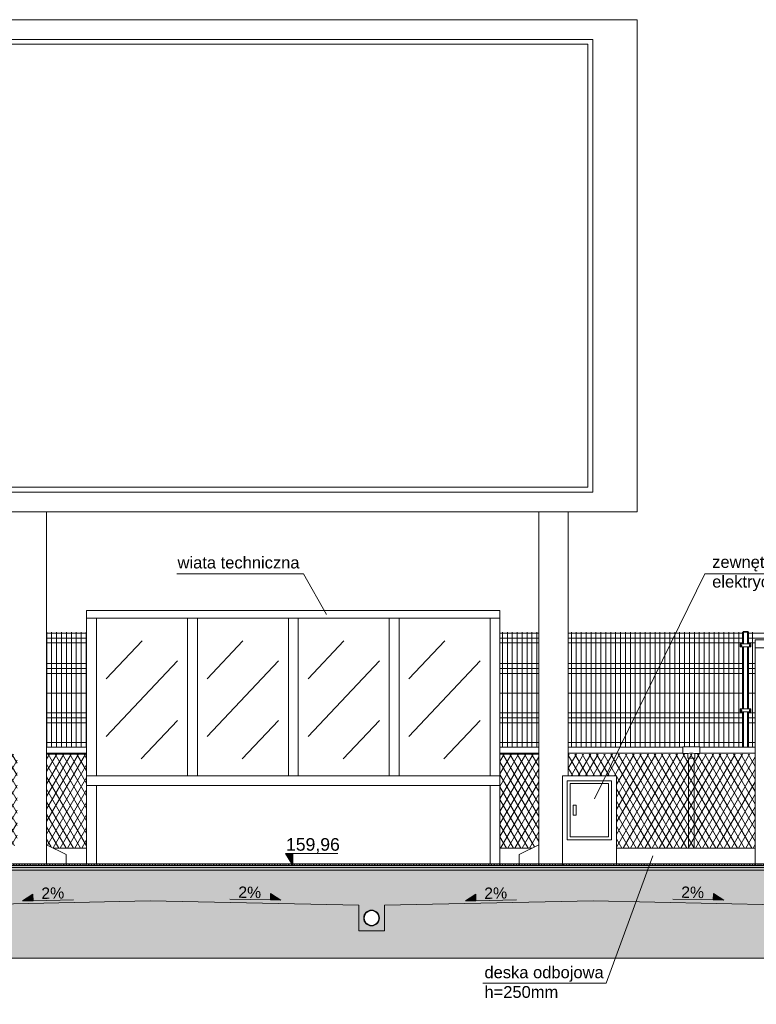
# Model space of a CAD drawing. Header units: millimetres. Extents: x 1962 to 3194, y -795 to -219.
# Tile 219 of 256: x 2649 to 2657, y -477 to -467. Entities that reach past the tile are written whole.
import ezdxf

# ---------------------------------------------------------------- set-up
doc = ezdxf.new("R2010")
doc.units = ezdxf.units.MM
for name, color, linetype, lineweight in [('A_elewacje kolorystyka', 252, 'Continuous', 9), ('A_flagi przekrojowe', 92, 'Continuous', 9), ('A_hatch przekroje', 125, 'Continuous', 9), ('A_koty wysokośc.', 53, 'Continuous', 9), ('A_obiekty trybuny', 126, 'Continuous', 9), ('A_ogrodzenie 1_2m', 34, 'Continuous', 9), ('A_ogrodzenie 2_4m', 45, 'Continuous', 9), ('A_przekrojowe', 42, 'Continuous', 9), ('A_widok', 142, 'Continuous', 9)]:
    doc.layers.add(name, color=color, linetype=linetype, lineweight=lineweight)
doc.styles.get("Standard").update_dxf_attribs({"font": 'arial.ttf'})
pattern_1 = [(60, (-2727.07416, 476.21527), (-0.0549926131, 0.03175), []), (120, (-2727.07416, 476.21527), (-0.0549926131, -0.03175), [])]

# ---------------------------------------------------------------- blocks, each defined once
blk = doc.blocks.new('zw$5246')
at = {"layer": 'A_ogrodzenie 2_4m'}
blk.add_lwpolyline([(-0.095, 0.015), (0.015, 0.015), (0.015, -0.015), (-0.095, -0.015), (-0.095, 0.015)], dxfattribs=at)
for centre in [(-0.085, 0), (0.005, 0)]:
    blk.add_circle(centre, 0.006, dxfattribs=at)
blk = doc.blocks.new('zw$572')
at = {"layer": 'A_koty wysokośc.'}
h = blk.add_hatch(color=256, dxfattribs=at)
h.dxf.hatch_style = 1
h.paths.add_polyline_path([(0.12, 0.072), (0, 0), (0.12, 0)])
blk.add_line((0.12, 0), (0.578, 0), dxfattribs=at)
blk.add_lwpolyline([(0.12, 0), (0.12, 0.072), (0, 0), (0.12, 0)], close=True, dxfattribs=at)
blk = doc.blocks.new('zw$CA91')
at = {"layer": 'A_koty wysokośc.'}
h = blk.add_hatch(color=256, dxfattribs=at)
h.dxf.hatch_style = 1
h.paths.add_polyline_path([(-0.448, 0.753), (0, 0), (0, 0.753)])
blk.add_lwpolyline([(2.874, 0.753), (-0.448, 0.753), (0, 0), (0, 0.753)], dxfattribs=at)
blk = doc.blocks.new('zw$607D')
at = {"layer": 'A_hatch przekroje'}
h = blk.add_hatch(dxfattribs=at)
h.set_pattern_fill('LINE', color=256, scale=0.005, angle=114.9782, style=2)
h.set_pattern_definition([(90, (-163.449078, -3.115186), (-0.015875, -1e-15), [])])
h.paths.add_polyline_path([(-24.269, 0.34), (-24.269, 0.355), (-54.769, 0.416), (-95.169, 0.416), (-125.669, 0.355), (-125.669, 0.34), (-95.169, 0.401), (-54.769, 0.401)])
h = blk.add_hatch(color=251, dxfattribs=at)
h.dxf.hatch_style = 2
h.paths.add_polyline_path([(-24.269, 0.34), (-24.269, 0.32), (-54.769, 0.381), (-95.169, 0.381), (-125.669, 0.32), (-125.669, 0.34), (-95.169, 0.401), (-54.769, 0.401)])
h = blk.add_hatch(dxfattribs=at)
h.set_pattern_fill('EARTH2', color=256, scale=0.03, angle=69.9782, style=2)
h.set_pattern_definition([(225, (-78.4693, 4.5083), (1e-16, -1.077631), [0.3429, -0.4191]), (225, (-78.2268, 4.2658), (1e-16, -1.077631), [0.3429, -0.4191]), (225, (-78.2861, 4.3251), (1e-16, -1.077631), [0.35052, -0.41148]), (225, (-78.34535, 4.3843), (1e-16, -1.077631), [0.35052, -0.41148]), (225, (-78.4046, 4.4436), (1e-16, -1.077631), [0.35052, -0.41148]), (225, (-78.4046, 4.9824), (1e-16, -1.077631), [0.3429, -0.4191]), (225, (-78.34535, 4.92315), (1e-16, -1.077631), [0.3429, -0.4191]), (225, (-78.2861, 4.8639), (1e-16, -1.077631), [0.3429, -0.4191]), (225, (-78.2268, 4.8046), (1e-16, -1.077631), [0.3429, -0.4191]), (225, (-78.4693, 5.0471), (1e-16, -1.077631), [0.3429, -0.4191]), (315, (-78.98654, 4.5298), (1.077631, 0), [0.3429, -0.4191]), (315, (-78.7387, 4.7777), (1.077631, 0), [0.3429, -0.4191]), (315, (-78.80334, 4.713), (1.077631, 0), [0.3429, -0.4191]), (315, (-78.8626, 4.65374), (1.077631, 0), [0.3429, -0.4191]), (315, (-78.9219, 4.5945), (1.077631, 0), [0.3429, -0.4191]), (315, (-78.3831, 4.5945), (1.077631, 0), [0.35052, -0.41148]), (315, (-78.3238, 4.65374), (1.077631, 0), [0.35052, -0.41148]), (315, (-78.2645, 4.713), (1.077631, 0), [0.35052, -0.41148]), (315, (-78.1999, 4.7777), (1.077631, 0), [0.3429, -0.4191]), (315, (-78.4423, 4.5352), (1.077631, 0), [0.3429, -0.4191])])
h.paths.add_polyline_path([(-131.381, -0.95), (-128.549, -0.95), (-128.169, -0.671), (-127.401, -0.661), (-127.119, -0.929), (-126.319, -0.929), (-125.791, -0.54), (-24.028, -0.54), (-23.619, -0.929), (-22.819, -0.929), (-22.474, -0.674), (-5.389, -1.01), (-4.884, -0.5), (-0.615, -0.5), (-0.12, 0), (-5.989, 0), (-5.989, 0.02), (-6.069, 0.02), (-6.069, -0.03), (-6.269, -0.03), (-6.269, -0.11), (-6.069, -0.11), (-6.069, -0.16), (-6.069, -0.28), (-6.098, -0.299), (-6.109, -0.36), (-5.889, -0.36), (-5.889, -0.5), (-6.258, -0.5), (-24.369, -0.137), (-24.369, -0.04), (-24.109, -0.04), (-24.109, 0.09), (-24.209, 0.24), (-24.209, 0.34), (-24.269, 0.34), (-24.269, 0.24), (-24.369, 0.09), (-24.369, 0.047), (-26.825, -0.004), (-26.825, -0.264), (-27.085, -0.264), (-27.085, -0.004), (-30.312, 0.063), (-33.538, -0.004), (-33.538, -0.264), (-33.798, -0.264), (-33.798, -0.004), (-35.918, 0.04), (-38.038, -0.004), (-38.038, -0.264), (-38.298, -0.264), (-38.298, -0.004), (-40.418, 0.04), (-42.538, -0.004), (-42.538, -0.264), (-42.798, -0.264), (-42.798, -0.004), (-44.918, 0.04), (-47.038, -0.004), (-47.038, -0.264), (-47.298, -0.264), (-47.298, -0.004), (-49.418, 0.04), (-51.538, -0.004), (-51.538, -0.264), (-51.798, -0.264), (-51.798, -0.004), (-53.918, 0.04), (-56.038, -0.004), (-56.038, -0.264), (-56.298, -0.264), (-56.298, -0.004), (-58.418, 0.04), (-60.538, -0.004), (-60.538, -0.264), (-60.798, -0.264), (-60.798, -0.004), (-62.918, 0.04), (-65.038, -0.004), (-65.038, -0.264), (-65.298, -0.264), (-65.298, -0.004), (-67.418, 0.04), (-69.538, -0.004), (-69.538, -0.264), (-69.798, -0.264), (-69.798, -0.004), (-71.918, 0.04), (-74.038, -0.004), (-74.038, -0.264), (-74.298, -0.264), (-74.298, -0.004), (-76.418, 0.04), (-78.538, -0.004), (-78.538, -0.264), (-78.798, -0.264), (-78.798, -0.004), (-80.918, 0.04), (-83.038, -0.004), (-83.038, -0.264), (-83.298, -0.264), (-83.298, -0.004), (-85.418, 0.04), (-87.538, -0.004), (-87.538, -0.264), (-87.798, -0.264), (-87.798, -0.004), (-89.918, 0.04), (-92.038, -0.004), (-92.038, -0.264), (-92.298, -0.264), (-92.298, -0.004), (-94.418, 0.04), (-96.538, -0.004), (-96.538, -0.264), (-96.798, -0.264), (-96.798, -0.004), (-98.918, 0.04), (-101.038, -0.004), (-101.038, -0.264), (-101.298, -0.264), (-101.298, -0.004), (-103.418, 0.04), (-105.538, -0.004), (-105.538, -0.264), (-105.798, -0.264), (-105.798, -0.004), (-107.918, 0.04), (-110.038, -0.004), (-110.038, -0.264), (-110.298, -0.264), (-110.298, -0.004), (-112.418, 0.04), (-114.538, -0.004), (-114.538, -0.264), (-114.798, -0.264), (-114.798, -0.004), (-116.918, 0.04), (-119.038, -0.004), (-119.038, -0.264), (-119.298, -0.264), (-119.298, -0.004), (-121.418, 0.04), (-123.538, -0.004), (-123.538, -0.264), (-123.798, -0.264), (-123.798, -0.004), (-125.569, 0.033), (-125.569, 0.09), (-125.669, 0.24), (-125.669, 0.34), (-125.729, 0.34), (-125.729, 0.24), (-125.829, 0.09), (-125.829, 0.038), (-125.829, -0.04), (-125.569, -0.04), (-125.569, -0.137), (-128.149, -0.183), (-128.149, -0.08), (-127.929, -0.08), (-127.941, -0.019), (-127.969, 0), (-127.969, 0.3), (-128.049, 0.3), (-128.049, 0.27), (-132.649, 0.27)])
h.paths.add_polyline_path([(-128.149, -0.08), (-128.109, 0.2), (-128.049, 0.2), (-128.049, 0), (-128.049, -0.019), (-127.941, -0.019), (-127.929, -0.08)], flags=16)
h = blk.add_hatch(dxfattribs=at)
h.set_pattern_fill('CONC', color=256, scale=0.005, angle=324.9782, style=2)
h.set_pattern_definition([(300, (-163.31836, -3.17903), (0.10998523, 0.0635), [0, -0.127]), (300, (-163.35622, -3.20236), (0.10998523, 0.0635), [0, -0.127]), (300, (-163.29493, -3.17137), (0.10998523, 0.0635), [0, -0.127]), (278.1986, (-163.36204, -3.13386), (0.080514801, -0.393455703), [0.01367828, -0.67023767]), (156.8699, (-163.36009, -3.147398), (0.410470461, -0.202955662), [0.00635, -0.62865]), (70.6013, (-163.36593, -3.144904), (-0.342411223, -0.9309261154), [0.01170876, -1.15917332]), (146.5651, (-163.400083, -3.11623), (-0.173485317, 0.04648505), [0.00283985, -0.28114079]), (266.3099, (-163.402453, -3.114664), (0.017014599, -0.283470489), [0.00457911, -0.45332599]), (48.4349, (-163.402748, -3.119233), (0.156470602, 0.236985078), [0.00401612, -0.39759318]), (165, (-163.37044, -3.19297), (-0.10998526, -0.06350002), [0.0053881, -0.17421695]), (300, (-163.37565, -3.19157), (0.17348523, -0.04648523), [0.00762, -0.11938]), (75, (-163.37184, -3.19817), (-0.06350002, 0.10998526), [0.0053881, -0.17421695]), (191.5651, (-163.30767, -3.13913), (0.283470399, 0.017014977), [0.00401612, -0.39759318]), (300, (-163.3116, -3.13994), (0.17348523, -0.04648523), [0.00635, -0.12065]), (83.1301, (-163.30843, -3.145435), (0.0294704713, 0.4569556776), [0.00635, -0.62865]), (153.6901, (-163.340226, -3.080204), (0.236985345, -0.156470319), [0.00457911, -0.45332599]), (281.5651, (-163.34433, -3.078174), (-0.017014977, 0.283470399), [0.00803224, -0.39357706]), (66.8699, (-163.34272, -3.086043), (-0.202955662, -0.410470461), [0.00635, -0.62865]), (300, (-163.32621, -3.11464), (0.10998523, 0.0635), [0, -0.127]), (300, (-163.37195, -3.10145), (0.10998523, 0.0635), [0, -0.127]), (300, (-163.39487, -3.15574), (0.10998523, 0.0635), [0, -0.127]), (300, (-163.34363, -3.16576), (0.10998523, 0.0635), [0, -0.127]), (300, (-163.34334, -3.12306), (0.10998523, 0.0635), [0, -0.127]), (300, (-163.35401, -3.09696), (0.10998523, 0.0635), [0, -0.127]), (300, (-163.3549, -3.11067), (0.10998523, 0.0635), [0, -0.127]), (300, (-163.38383, -3.12151), (0.10998523, 0.0635), [0, -0.127]), (300, (-163.39467, -3.09258), (0.10998523, 0.0635), [0, -0.127]), (300, (-163.36874, -3.07907), (0.10998523, 0.0635), [0, -0.127]), (300, (-163.34645, -3.0618), (0.10998523, 0.0635), [0, -0.127]), (300, (-163.32237, -3.09336), (0.10998523, 0.0635), [0, -0.127]), (300, (-163.304, -3.11501), (0.10998523, 0.0635), [0, -0.127]), (300, (-163.28617, -3.15605), (0.10998523, 0.0635), [0, -0.127]), (300, (-163.33551, -3.14934), (0.10998523, 0.0635), [0, -0.127]), (300, (-163.32206, -3.12691), (0.10998523, 0.0635), [0, -0.127]), (300, (-163.36977, -3.16619), (0.10998523, 0.0635), [0, -0.127]), (300, (-163.39432, -3.13637), (0.10998523, 0.0635), [0, -0.127]), (300, (-163.39947, -3.18333), (0.10998523, 0.0635), [0, -0.127]), (300, (-163.41383, -3.14323), (0.10998523, 0.0635), [0, -0.127]), (300, (-163.43744, -3.10994), (0.10998523, 0.0635), [0, -0.127]), (300, (-163.43532, -3.12631), (0.10998523, 0.0635), [0, -0.127]), (300, (-163.41929, -3.11852), (0.10998523, 0.0635), [0, -0.127]), (300, (-163.39434, -3.20237), (0.10998523, 0.0635), [0, -0.127]), (300, (-163.34163, -3.18953), (0.10998523, 0.0635), [0, -0.127]), (300, (-163.31181, -3.16498), (0.10998523, 0.0635), [0, -0.127]), (300, (-163.42021, -3.16011), (0.10998523, 0.0635), [0, -0.127])])
h.paths.add_polyline_path([(-24.269, 0.29), (-24.269, 0.32), (-54.769, 0.381), (-95.169, 0.381), (-125.669, 0.32), (-125.669, 0.29), (-95.169, 0.351), (-54.769, 0.351)])
h = blk.add_hatch(dxfattribs=at)
h.set_pattern_fill('CONCRE', color=256, scale=0.008, angle=245.0218, style=2)
h.set_pattern_definition([(220.0436, (-78.46928, 3.991), (-0.0248279, -0.28629365), [0.0254, -0.1778]), (310.0436, (-78.46928, 3.991), (0.28629365, -0.0248279), [0.0254, -0.1778]), (355.0436, (-78.48872, 3.97466), (0.15556077, 0.1307329), [0.035921, -0.2514472]), (220.0436, (-78.41518, 3.88716), (-0.0248279, -0.28629365), [0.0254, -0.1778]), (265.0436, (-78.43308, 3.88871), (0.1307329, -0.15556077), [0.0179605, -0.2694077]), (355.0436, (-78.43308, 3.88871), (0.15556077, 0.1307329), [0.0179605, -0.2694077]), (220.0436, (-78.44084, 3.79924), (-0.0248279, -0.28629365), [0.035921, -0.167279]), (265.0436, (-78.44084, 3.79924), (0.1307329, -0.15556077), [0.0254, -0.2619682]), (355.0436, (-78.46834, 3.77613), (0.15556077, 0.1307329), [0.0254, -0.2619682]), (310.0436, (-78.54354, 3.86223), (0.28629365, -0.0248279), [0.0254, -0.1778]), (265.0436, (-78.54354, 3.86223), (0.1307329, -0.15556077), [0.0179605, -0.2694077]), (355.0436, (-78.5451, 3.84434), (0.15556077, 0.1307329), [0.0179605, -0.2694077]), (220.0436, (-78.45604, 3.93577), (-0.0248279, -0.28629365), [0.0127, -0.17018]), (220.0436, (-78.54003, 3.79883), (-0.0248279, -0.28629365), [0.0127, -0.17018]), (310.0436, (-78.47507, 3.82024), (0.28629365, -0.0248279), [0.0127, -0.17018]), (355.0436, (-78.56805, 3.8914), (0.15556077, 0.1307329), [0.0179605, -0.2694077]), (355.0436, (-78.41012, 3.84165), (0.15556077, 0.1307329), [0.0179605, -0.2694077]), (265.0436, (-78.4993, 3.87868), (0.1307329, -0.15556077), [0.0179605, -0.2694077]), (310.0436, (-78.5064, 3.92662), (0.28629365, -0.0248279), [0.003175, -0.200025]), (310.0436, (-78.45855, 3.85486), (0.28629365, -0.0248279), [0.003175, -0.200025]), (310.0436, (-78.509, 3.76684), (0.28629365, -0.0248279), [0.003175, -0.200025]), (310.0436, (-78.58088, 3.84744), (0.28629365, -0.0248279), [0.003175, -0.200025])])
h.paths.add_polyline_path([(-125.669, 0.24), (-125.669, 0.29), (-95.169, 0.351), (-54.769, 0.351), (-24.269, 0.29), (-24.269, 0.24), (-24.369, 0.09), (-24.369, 0.047), (-26.825, -0.004), (-26.825, -0.264), (-27.085, -0.264), (-27.085, -0.004), (-30.312, 0.063), (-33.538, -0.004), (-33.538, -0.264), (-33.798, -0.264), (-33.798, -0.004), (-35.918, 0.04), (-38.038, -0.004), (-38.038, -0.264), (-38.298, -0.264), (-38.298, -0.004), (-40.418, 0.04), (-42.538, -0.004), (-42.538, -0.264), (-42.798, -0.264), (-42.798, -0.004), (-44.918, 0.04), (-47.038, -0.004), (-47.038, -0.264), (-47.298, -0.264), (-47.298, -0.004), (-49.418, 0.04), (-51.538, -0.004), (-51.538, -0.264), (-51.798, -0.264), (-51.798, -0.004), (-53.918, 0.04), (-56.038, -0.004), (-56.038, -0.264), (-56.298, -0.264), (-56.298, -0.004), (-58.418, 0.04), (-60.538, -0.004), (-60.538, -0.264), (-60.798, -0.264), (-60.798, -0.004), (-62.918, 0.04), (-65.038, -0.004), (-65.038, -0.264), (-65.298, -0.264), (-65.298, -0.004), (-67.418, 0.04), (-69.538, -0.004), (-69.538, -0.264), (-69.798, -0.264), (-69.798, -0.004), (-71.918, 0.04), (-74.038, -0.004), (-74.038, -0.264), (-74.298, -0.264), (-74.298, -0.004), (-76.418, 0.04), (-78.538, -0.004), (-78.538, -0.264), (-78.798, -0.264), (-78.798, -0.004), (-80.918, 0.04), (-83.038, -0.004), (-83.038, -0.264), (-83.298, -0.264), (-83.298, -0.004), (-85.418, 0.04), (-87.538, -0.004), (-87.538, -0.264), (-87.798, -0.264), (-87.798, -0.004), (-89.918, 0.04), (-92.038, -0.004), (-92.038, -0.264), (-92.298, -0.264), (-92.298, -0.004), (-94.418, 0.04), (-96.538, -0.004), (-96.538, -0.264), (-96.798, -0.264), (-96.798, -0.004), (-98.918, 0.04), (-101.038, -0.004), (-101.038, -0.264), (-101.298, -0.264), (-101.298, -0.004), (-103.418, 0.04), (-105.538, -0.004), (-105.538, -0.264), (-105.798, -0.264), (-105.798, -0.004), (-107.918, 0.04), (-110.038, -0.004), (-110.038, -0.264), (-110.298, -0.264), (-110.298, -0.004), (-112.418, 0.04), (-114.538, -0.004), (-114.538, -0.264), (-114.798, -0.264), (-114.798, -0.004), (-116.918, 0.04), (-119.038, -0.004), (-119.038, -0.264), (-119.298, -0.264), (-119.298, -0.004), (-121.418, 0.04), (-123.538, -0.004), (-123.538, -0.264), (-123.798, -0.264), (-123.798, -0.004), (-125.569, 0.033), (-125.569, 0.09)])
h.paths.add_polyline_path([(-65.096, -0.1, 1), (-65.241, -0.168, 1)], flags=16)
edge = h.paths.add_edge_path()
edge.add_arc((-26.955, -0.134), 0.08, 24.9782, 384.9782)
edge = h.paths.add_edge_path()
edge.add_arc((-33.668, -0.134), 0.08, 24.9782, 384.9782)
edge = h.paths.add_edge_path()
edge.add_arc((-38.168, -0.134), 0.08, 24.9782, 384.9782)
edge = h.paths.add_edge_path()
edge.add_arc((-42.668, -0.134), 0.08, 24.9782, 384.9782)
edge = h.paths.add_edge_path()
edge.add_arc((-47.168, -0.134), 0.08, 24.9782, 384.9782)
edge = h.paths.add_edge_path()
edge.add_arc((-51.668, -0.134), 0.08, 24.9782, 384.9782)
edge = h.paths.add_edge_path()
edge.add_arc((-56.168, -0.134), 0.08, 24.9782, 384.9782)
edge = h.paths.add_edge_path()
edge.add_arc((-60.668, -0.134), 0.08, 24.9782, 384.9782)
edge = h.paths.add_edge_path()
edge.add_arc((-65.168, -0.134), 0.08, 24.9782, 384.9782)
edge = h.paths.add_edge_path()
edge.add_arc((-69.668, -0.134), 0.08, 24.9782, 384.9782)
edge = h.paths.add_edge_path()
edge.add_arc((-74.168, -0.134), 0.08, 24.9782, 384.9782)
edge = h.paths.add_edge_path()
edge.add_arc((-78.668, -0.134), 0.08, 24.9782, 384.9782)
edge = h.paths.add_edge_path()
edge.add_arc((-83.168, -0.134), 0.08, 24.9782, 384.9782)
edge = h.paths.add_edge_path()
edge.add_arc((-87.668, -0.134), 0.08, 24.9782, 384.9782)
edge = h.paths.add_edge_path()
edge.add_arc((-92.168, -0.134), 0.08, 24.9782, 384.9782)
edge = h.paths.add_edge_path()
edge.add_arc((-96.668, -0.134), 0.08, 24.9782, 384.9782)
edge = h.paths.add_edge_path()
edge.add_arc((-101.168, -0.134), 0.08, 24.9782, 384.9782)
edge = h.paths.add_edge_path()
edge.add_arc((-105.668, -0.134), 0.08, 24.9782, 384.9782)
edge = h.paths.add_edge_path()
edge.add_arc((-110.168, -0.134), 0.08, 24.9782, 384.9782)
edge = h.paths.add_edge_path()
edge.add_arc((-114.668, -0.134), 0.08, 24.9782, 384.9782)
edge = h.paths.add_edge_path()
edge.add_arc((-119.168, -0.134), 0.08, 24.9782, 384.9782)
edge = h.paths.add_edge_path()
edge.add_arc((-123.668, -0.134), 0.08, 24.9782, 384.9782)
at = {"layer": 'A_ogrodzenie 1_2m'}
h = blk.add_hatch(dxfattribs=at)
h.set_pattern_fill('DIAMONDS', color=256, scale=0.02, style=2)
h.set_pattern_definition(pattern_1)
h.paths.add_polyline_path([(-77.469, 0.611), (-77.469, 1.531), (-77.063, 1.531), (-77.063, 0.577), (-77.401, 0.577)])
h.paths.add_polyline_path([(-79.669, 0.577), (-79.669, 1.531), (-77.769, 1.531), (-77.769, 0.611), (-77.838, 0.577)])
h = blk.add_hatch(dxfattribs=at)
h.set_pattern_fill('DIAMONDS', color=256, scale=0.02, style=2)
h.set_pattern_definition(pattern_1)
h.paths.add_polyline_path([(-71.679, 1.311), (-72.169, 1.311), (-72.169, 1.531), (-70.269, 1.531), (-70.269, 0.577), (-71.679, 0.577)])
h.paths.add_polyline_path([(-72.863, 0.577), (-72.863, 1.531), (-72.469, 1.531), (-72.469, 0.611), (-72.538, 0.577)])
at = {"layer": 'A_flagi przekrojowe'}
for points in [[(-74.626, 2.949), (-74.861, 3.363), (-76.146, 3.363)], [(-71.904, 1.078), (-70.782, 3.363), (-69.089, 3.363)], [(-71.311, 0.497), (-71.785, -0.794), (-73.037, -0.794)]]:
    blk.add_lwpolyline(points, dxfattribs=at)
at = {"layer": 'A_hatch przekroje'}
blk.add_line((-95.169, 0.416), (-54.769, 0.416), dxfattribs=at)
blk.add_lwpolyline([(-77.969, 8.741), (-71.969, 8.741), (-71.969, 4.241), (-77.969, 4.241)], close=True, dxfattribs=at)
blk.add_lwpolyline([(-132.649, 0.27), (-131.381, -0.95), (-128.549, -0.95), (-128.169, -0.671), (-127.401, -0.661), (-127.119, -0.929), (-126.319, -0.929), (-125.791, -0.54), (-24.028, -0.54), (-23.619, -0.929), (-22.819, -0.929), (-22.474, -0.674), (-5.389, -1.01), (-4.884, -0.5), (-0.615, -0.5), (-0.12, 0)], dxfattribs=at)
at = {"layer": 'A_obiekty trybuny'}
for p, q in [((-76.5, 2.682), (-76.863, 2.297)), ((-75.475, 2.682), (-75.838, 2.297)), ((-74.45, 2.682), (-74.813, 2.297)), ((-73.425, 2.682), (-73.788, 2.297)), ((-76.138, 2.478), (-76.863, 1.709)), ((-75.113, 2.478), (-75.838, 1.709)), ((-74.088, 2.478), (-74.813, 1.709)), ((-73.063, 2.478), (-73.788, 1.709)), ((-76.138, 1.874), (-76.508, 1.482)), ((-75.113, 1.874), (-75.483, 1.482)), ((-74.088, 1.874), (-74.458, 1.482)), ((-73.063, 1.874), (-73.433, 1.482))]:
    blk.add_line(p, q, dxfattribs=at)
at = {"layer": 'A_ogrodzenie 1_2m'}
for p, q in [((-72.863, 1.601), (-72.469, 1.601)), ((-72.169, 1.601), (-71.004, 1.601)), ((-70.834, 1.601), (-70.269, 1.601)), ((-72.863, 1.541), (-72.469, 1.541)), ((-72.169, 1.541), (-71.004, 1.541)), ((-70.834, 1.541), (-70.269, 1.541)), ((-70.949, 0.577), (-70.949, 1.491)), ((-70.889, 0.577), (-70.889, 1.491)), ((-71.679, 0.577), (-70.269, 0.577))]:
    blk.add_line(p, q, dxfattribs=at)
blk.add_lwpolyline([(-70.954, 1.491), (-70.884, 1.491), (-70.884, 1.536), (-70.834, 1.536), (-70.834, 1.606), (-71.004, 1.606), (-71.004, 1.536), (-70.954, 1.536)], close=True, dxfattribs=at)
for points in [[(-72.863, 1.531), (-72.469, 1.531)], [(-77.063, 0.577), (-77.401, 0.577)], [(-72.538, 0.577), (-72.863, 0.577)]]:
    blk.add_lwpolyline(points, dxfattribs=at)
blk.add_arc((-70.919, 1.416), 0.125, 73.7398, 106.2602, dxfattribs=at)
at = {"layer": 'A_ogrodzenie 2_4m'}
for p, q in [((-77.469, 2.76), (-77.063, 2.76)), ((-77.469, 2.71), (-77.063, 2.71)), ((-77.468, 1.601), (-77.468, 2.77)), ((-77.418, 1.601), (-77.418, 2.77)), ((-77.368, 1.601), (-77.368, 2.77)), ((-77.318, 1.601), (-77.318, 2.77)), ((-77.268, 1.601), (-77.268, 2.77)), ((-77.218, 1.601), (-77.218, 2.77)), ((-77.168, 1.601), (-77.168, 2.77)), ((-77.118, 1.601), (-77.118, 2.77)), ((-77.068, 1.601), (-77.068, 2.77)), ((-72.863, 2.76), (-72.469, 2.76)), ((-72.863, 2.71), (-72.469, 2.71)), ((-72.838, 1.601), (-72.838, 2.77)), ((-72.788, 1.601), (-72.788, 2.77)), ((-72.738, 1.601), (-72.738, 2.77)), ((-72.688, 1.601), (-72.688, 2.77)), ((-72.638, 1.601), (-72.638, 2.77)), ((-72.588, 1.601), (-72.588, 2.77)), ((-72.538, 1.601), (-72.538, 2.77)), ((-72.488, 1.601), (-72.488, 2.77)), ((-72.169, 2.76), (-70.398, 2.76)), ((-72.169, 2.71), (-70.398, 2.71)), ((-72.138, 1.601), (-72.138, 2.77)), ((-72.088, 1.601), (-72.088, 2.77)), ((-72.038, 1.601), (-72.038, 2.77)), ((-71.988, 1.601), (-71.988, 2.77)), ((-71.938, 1.601), (-71.938, 2.77)), ((-71.888, 1.601), (-71.888, 2.77)), ((-71.838, 1.601), (-71.838, 2.77)), ((-71.788, 1.601), (-71.788, 2.77)), ((-71.738, 1.601), (-71.738, 2.77)), ((-71.688, 1.601), (-71.688, 2.77)), ((-71.638, 1.601), (-71.638, 2.77)), ((-71.588, 1.601), (-71.588, 2.77)), ((-71.538, 1.601), (-71.538, 2.77)), ((-71.488, 1.601), (-71.488, 2.77)), ((-71.438, 1.606), (-71.438, 2.77)), ((-71.388, 1.606), (-71.388, 2.77)), ((-71.338, 1.606), (-71.338, 2.77)), ((-71.288, 1.601), (-71.288, 2.77)), ((-71.238, 1.601), (-71.238, 2.77)), ((-71.188, 1.606), (-71.188, 2.77)), ((-71.138, 1.606), (-71.138, 2.77)), ((-71.088, 1.606), (-71.088, 2.77)), ((-71.038, 1.606), (-71.038, 2.77)), ((-70.988, 1.601), (-70.988, 2.77)), ((-70.938, 1.601), (-70.938, 2.77)), ((-70.888, 1.601), (-70.888, 2.77)), ((-70.838, 1.601), (-70.838, 2.77)), ((-70.788, 1.601), (-70.788, 2.77)), ((-70.738, 1.601), (-70.738, 2.77)), ((-70.688, 1.601), (-70.688, 2.77)), ((-70.638, 1.601), (-70.638, 2.77)), ((-70.588, 1.601), (-70.588, 2.77)), ((-70.538, 1.601), (-70.538, 2.77)), ((-70.488, 1.601), (-70.488, 2.77)), ((-70.438, 1.601), (-70.438, 2.77)), ((-70.398, 2.65), (-70.398, 2.77)), ((-70.338, 2.65), (-70.338, 2.77)), ((-70.338, 2.76), (-67.808, 2.76)), ((-70.338, 2.71), (-67.808, 2.71)), ((-70.298, 1.601), (-70.298, 2.77)), ((-77.469, 2.66), (-77.063, 2.66)), ((-72.863, 2.66), (-72.469, 2.66)), ((-72.169, 2.66), (-70.398, 2.66)), ((-70.398, 1.99), (-70.398, 2.62)), ((-70.338, 2.66), (-70.269, 2.66)), ((-70.338, 1.99), (-70.338, 2.62)), ((-77.469, 2.45), (-77.063, 2.45)), ((-72.863, 2.45), (-72.469, 2.45)), ((-72.169, 2.45), (-70.398, 2.45)), ((-70.338, 2.45), (-70.269, 2.45)), ((-77.469, 2.4), (-77.063, 2.4)), ((-77.469, 2.35), (-77.063, 2.35)), ((-72.863, 2.4), (-72.469, 2.4)), ((-72.863, 2.35), (-72.469, 2.35)), ((-72.169, 2.4), (-70.398, 2.4)), ((-72.169, 2.35), (-70.398, 2.35)), ((-70.338, 2.4), (-70.269, 2.4)), ((-70.338, 2.35), (-70.269, 2.35)), ((-77.469, 2.15), (-77.063, 2.15)), ((-72.863, 2.15), (-72.469, 2.15)), ((-72.169, 2.15), (-70.398, 2.15)), ((-70.338, 2.15), (-70.269, 2.15)), ((-77.469, 1.95), (-77.063, 1.95)), ((-72.863, 1.95), (-72.469, 1.95)), ((-72.169, 1.95), (-70.398, 1.95)), ((-70.398, 1.601), (-70.398, 1.96)), ((-70.338, 1.601), (-70.338, 1.96)), ((-70.338, 1.95), (-70.269, 1.95)), ((-77.469, 1.9), (-77.063, 1.9)), ((-77.469, 1.85), (-77.063, 1.85)), ((-72.863, 1.9), (-72.469, 1.9)), ((-72.863, 1.85), (-72.469, 1.85)), ((-72.169, 1.9), (-70.398, 1.9)), ((-72.169, 1.85), (-70.398, 1.85)), ((-70.338, 1.9), (-70.269, 1.9)), ((-70.338, 1.85), (-70.269, 1.85)), ((-77.469, 1.65), (-77.063, 1.65)), ((-72.863, 1.65), (-72.469, 1.65)), ((-72.169, 1.65), (-70.398, 1.65)), ((-70.338, 1.65), (-70.269, 1.65))]:
    blk.add_line(p, q, dxfattribs=at)
blk.add_lwpolyline([(-70.343, 2.76), (-70.348, 2.76), (-70.348, 2.77), (-70.388, 2.77), (-70.388, 2.76), (-70.393, 2.76), (-70.393, 2.775), (-70.343, 2.775)], close=True, dxfattribs=at)
for points in [[(-70.348, 2.65), (-70.348, 2.77), (-70.388, 2.77), (-70.388, 2.65)], [(-70.388, 2.62), (-70.388, 1.99)], [(-70.348, 1.99), (-70.348, 2.62)], [(-70.388, 1.96), (-70.388, 1.601)], [(-70.348, 1.601), (-70.348, 1.96)]]:
    blk.add_lwpolyline(points, dxfattribs=at)
at = {"layer": 'A_przekrojowe'}
for p, q in [((-95.169, 0.401), (-54.769, 0.401)), ((-95.169, 0.381), (-54.769, 0.381)), ((-95.169, 0.351), (-54.769, 0.351)), ((-78.538, -0.004), (-76.418, 0.04)), ((-74.298, -0.004), (-76.418, 0.04)), ((-74.038, -0.004), (-71.918, 0.04)), ((-69.798, -0.004), (-71.918, 0.04)), ((-74.298, -0.004), (-74.298, -0.264)), ((-74.038, -0.004), (-74.038, -0.264)), ((-74.298, -0.264), (-74.038, -0.264))]:
    blk.add_line(p, q, dxfattribs=at)
for radius in [0.08, 0.075]:
    blk.add_circle((-74.168, -0.134), radius, dxfattribs=at)
at = {"layer": 'A_widok'}
for p, q in [((-78.469, 8.991), (-71.469, 8.991)), ((-77.469, 0.411), (-77.469, 3.991)), ((-72.469, 0.411), (-72.469, 3.991)), ((-72.169, 1.311), (-72.169, 3.991)), ((-77.063, 0.411), (-77.063, 2.991)), ((-77.063, 2.991), (-72.863, 2.991)), ((-77.063, 2.911), (-72.863, 2.911)), ((-76.963, 1.311), (-76.963, 2.911)), ((-76.038, 1.311), (-76.038, 2.911)), ((-75.938, 1.311), (-75.938, 2.911)), ((-75.013, 1.311), (-75.013, 2.911)), ((-74.913, 1.311), (-74.913, 2.911)), ((-73.988, 1.311), (-73.988, 2.911)), ((-73.888, 1.311), (-73.888, 2.911)), ((-72.963, 1.311), (-72.963, 2.911)), ((-72.863, 0.411), (-72.863, 2.991)), ((-70.269, 0.411), (-70.269, 2.691)), ((-70.269, 2.691), (-62.769, 2.691)), ((-70.269, 2.611), (-62.769, 2.611)), ((-77.469, 1.601), (-77.063, 1.601)), ((-77.469, 1.541), (-77.063, 1.541)), ((-77.063, 1.311), (-72.863, 1.311)), ((-72.229, 0.404), (-72.229, 1.311)), ((-71.679, 1.311), (-72.229, 1.311)), ((-71.679, 0.411), (-71.679, 1.311)), ((-77.063, 1.211), (-72.863, 1.211)), ((-76.963, 0.411), (-76.963, 1.211)), ((-72.963, 0.411), (-72.963, 1.211)), ((-77.269, 0.511), (-77.469, 0.611)), ((-72.669, 0.511), (-72.469, 0.611)), ((-77.269, 0.411), (-77.269, 0.511)), ((-72.669, 0.411), (-72.669, 0.511))]:
    blk.add_line(p, q, dxfattribs=at)
for points in [[(-78.469, 8.991), (-71.469, 8.991), (-71.469, 3.991), (-78.469, 3.991)], [(-78.019, 8.791), (-71.919, 8.791), (-71.919, 4.191), (-78.019, 4.191)], [(-72.179, 1.261), (-71.729, 1.261), (-71.729, 0.661), (-72.179, 0.661)], [(-72.179, 1.261), (-71.729, 1.261), (-71.729, 0.661), (-72.179, 0.661)], [(-72.149, 1.231), (-71.759, 1.231), (-71.759, 0.691), (-72.149, 0.691)], [(-72.119, 0.911), (-72.089, 0.911), (-72.089, 1.011), (-72.119, 1.011)]]:
    blk.add_lwpolyline(points, close=True, dxfattribs=at)
blk.add_lwpolyline([(-77.469, 1.531), (-77.063, 1.531)], dxfattribs=at)
at = {"layer": 'A_koty wysokośc.', "xscale": 0.16, "yscale": 0.16, "zscale": 0.16}
blk.add_blockref('zw$CA91', (-74.969, 0.401), dxfattribs=at)
at = {"layer": 'A_koty wysokośc.'}
for p, xscale, yscale, zscale, rotation in [((-77.715, 0.04), 0.8999999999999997, 0.8999999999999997, 0.8999999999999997, 1.16405013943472), ((-75.088, 0.048), -0.8999999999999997, 0.8999999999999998, 0.8999999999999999, 358.9583733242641), ((-73.215, 0.04), 0.8999999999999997, 0.8999999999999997, 0.8999999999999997, 1.16405013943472), ((-70.588, 0.048), -0.8999999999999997, 0.8999999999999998, 0.8999999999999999, 358.9583733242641)]:
    blk.add_blockref('zw$572', p, dxfattribs=dict(at, xscale=xscale, yscale=yscale, zscale=zscale, rotation=rotation))
at = {"layer": 'A_ogrodzenie 2_4m', "xscale": -1, "rotation": 180.0000000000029}
blk.add_blockref('zw$5246', (-70.328, 2.635), dxfattribs=at)
at = {"layer": 'A_ogrodzenie 2_4m'}
blk.add_blockref('zw$5246', (-70.328, 1.975), dxfattribs=at)
at = {"layer": 'A_flagi przekrojowe', "char_height": 0.12, "attachment_point": 1}
for s, insert, width in [('wiata techniczna', (-76.139, 3.537), 1.56031), ('zewnętrzna skrzynka\\Pelektryczna + uziom', (-70.707, 3.543), 1.73806), ('deska odbojowa\\Ph=250mm', (-73.021, -0.625), 2.37578)]:
    blk.add_mtext(s, dxfattribs=dict(at, insert=insert, width=width))
at = {"layer": 'A_koty wysokośc.', "insert": (-75.037, 0.602), "char_height": 0.128, "width": 0.82529, "attachment_point": 4}
blk.add_mtext('159,96', dxfattribs=at)
at = {"layer": 'A_koty wysokośc.', "char_height": 0.1152, "width": 0.74276, "attachment_point": 4}
for insert, rotation in [((-75.522, 0.129), 358.9584), ((-71.022, 0.129), 358.9584), ((-77.523, 0.117), 1.1641), ((-73.023, 0.117), 1.1641)]:
    blk.add_mtext('2%', dxfattribs=dict(at, insert=insert, rotation=rotation))

msp = doc.modelspace()

# ---------------------------------------------------------------- block references
at = {"layer": 'A_elewacje kolorystyka', "color": 252, "rotation": 359.9999999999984}
msp.add_blockref('zw$607D', (2727.0742, -476.2153), dxfattribs=at)

doc.saveas('drawing.dxf')
